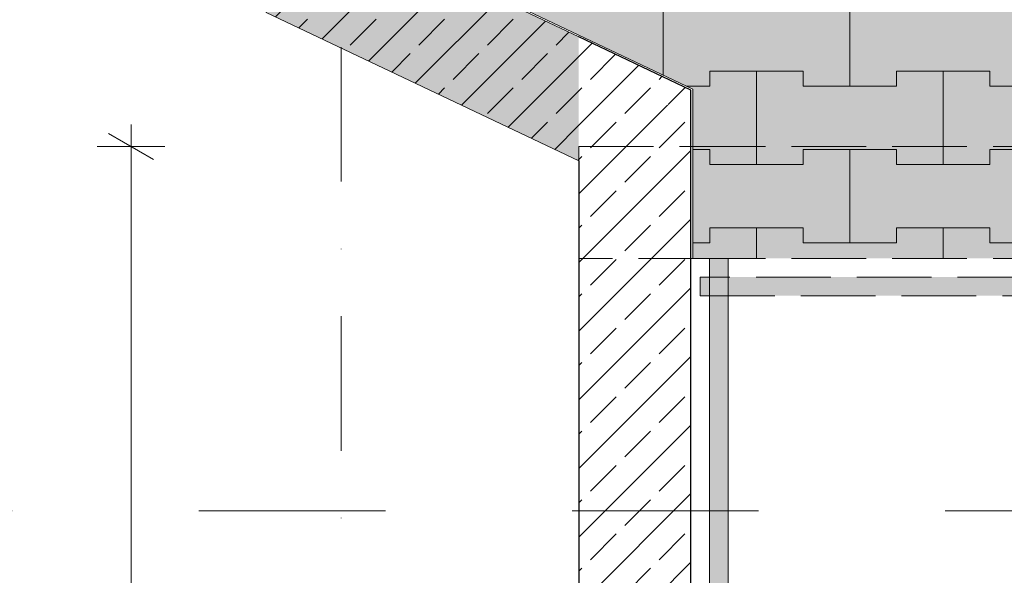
# Model space of a CAD drawing. Header units: centimetres. Extents: x -520 to 22173, y -1503 to 4054.
# Tile 42 of 82: x 9138 to 9402, y 2807 to 2956. Entities that reach past the tile are written whole.
import ezdxf
from ezdxf.enums import TextEntityAlignment as Align

# ---------------------------------------------------------------- set-up
doc = ezdxf.new("R2010")
doc.units = ezdxf.units.CM
doc.header["$LTSCALE"] = 0.1
doc.header["$MEASUREMENT"] = 0
for name, pattern in [('$0$HIDDEN', [952.5, 635, -317.5]), ('Krawędzie ukryte', [270, 200, -70]), ('Kropki i Kreski', [720, 360, -180, 0, -180]), ('Przerywana długa', [1000, 500, -500]), ('Wipeout_Contour', [1000, 0, -1000])]:
    doc.linetypes.add(name, pattern=pattern)
for name, color, linetype in [('0_Teren', 7, 'Continuous'), ('1_przekroje.K_IR', 7, 'Continuous'), ('2_barierki.K_IR', 7, 'Continuous'), ('2_belki.K_IR', 7, 'Continuous'), ('2_schody.K_IR', 7, 'Continuous'), ('2_słupy.K_IR', 7, 'Continuous'), ('2_ściany podporowe.K_IR', 7, 'Continuous'), ('4_osie.ISTN', 7, 'Continuous'), ('5_wymiary.K_IR', 7, 'Continuous')]:
    doc.layers.add(name, color=color, linetype=linetype)
doc.styles.add('GENERATED_STYLE_1', font='txt')
doc.styles.add('GENERATED_STYLE_2', font='txt')
doc.dimstyles.new('GENERATED_STYLE__3', dxfattribs={"dimtxt": 18, "dimasz": 9.178744, "dimexe": 0.18, "dimexo": 2, "dimgap": 0.09, "dimtad": 1, "dimdec": 0, "dimzin": 0, "dimdsep": 46, "dimtxsty": 'GENERATED_STYLE_2', "dimblk": 'ARROWHEAD_2', "dimblk1": 'ARROWHEAD_2', "dimblk2": 'ARROWHEAD_2', "dimcen": 0.09, "dimclrd": 1, "dimclre": 1, "dimclrt": 1, "dimadec": 1, "dimazin": 0, "dimtfac": 1, "dimtdec": 4, "dimtmove": 0, "dimatfit": 3, "dimfxl": 1, "dimtolj": 1, "dimtzin": 0, "dimarcsym": 0})
pattern_1 = [(45, (8385.933, 775.433), (-9.19239, 9.19239), []), (45, (8381.337, 780.03), (-9.19239, 9.19239), [9.75, -3.25])]

# ---------------------------------------------------------------- blocks, each defined once
blk = doc.blocks.new('*X149', base_point=(8385.93, 775.43))
at = {"layer": '0_Teren', "color": 253, "linetype": 'Continuous', "lineweight": 0, "true_color": 0x9f9f9f}
for p, q in [((9310.93, 2941.33), (9310.93, 2963.43)), ((9310.93, 2963.43), (9310.93, 2941.33)), ((9360.93, 2938.43), (9360.93, 2963.43)), ((9360.93, 2963.43), (9360.93, 2938.43)), ((9323.43, 2938.43), (9323.43, 2942.43)), ((9323.43, 2942.43), (9323.43, 2938.43)), ((9323.43, 2942.43), (9335.93, 2942.43)), ((9323.43, 2942.43), (9348.43, 2942.43)), ((9335.93, 2942.43), (9348.43, 2942.43)), ((9335.93, 2917.43), (9335.93, 2942.43)), ((9335.93, 2942.43), (9335.93, 2917.43)), ((9348.43, 2942.43), (9348.43, 2938.43)), ((9348.43, 2938.43), (9348.43, 2942.43)), ((9373.43, 2938.43), (9373.43, 2942.43)), ((9373.43, 2942.43), (9373.43, 2938.43)), ((9373.43, 2942.43), (9385.93, 2942.43)), ((9373.43, 2942.43), (9398.43, 2942.43)), ((9385.93, 2942.43), (9398.43, 2942.43)), ((9385.93, 2917.43), (9385.93, 2942.43)), ((9385.93, 2942.43), (9385.93, 2917.43)), ((9398.43, 2942.43), (9398.43, 2938.43)), ((9398.43, 2938.43), (9398.43, 2942.43)), ((9317.03, 2938.43), (9323.43, 2938.43)), ((9317.03, 2938.43), (9323.43, 2938.43)), ((9348.43, 2938.43), (9360.93, 2938.43)), ((9348.43, 2938.43), (9373.43, 2938.43)), ((9360.93, 2938.43), (9373.43, 2938.43)), ((9398.43, 2938.43), (9410.93, 2938.43)), ((9398.43, 2938.43), (9423.43, 2938.43)), ((9318.8, 2921.43), (9323.43, 2921.43)), ((9318.8, 2921.43), (9323.43, 2921.43)), ((9323.43, 2921.43), (9323.43, 2917.43)), ((9323.43, 2917.43), (9323.43, 2921.43)), ((9348.43, 2917.43), (9348.43, 2921.43)), ((9348.43, 2921.43), (9348.43, 2917.43)), ((9348.43, 2921.43), (9360.93, 2921.43)), ((9348.43, 2921.43), (9373.43, 2921.43)), ((9360.93, 2921.43), (9373.43, 2921.43)), ((9360.93, 2896.43), (9360.93, 2921.43)), ((9360.93, 2921.43), (9360.93, 2896.43)), ((9373.43, 2921.43), (9373.43, 2917.43)), ((9373.43, 2917.43), (9373.43, 2921.43)), ((9398.43, 2917.43), (9398.43, 2921.43)), ((9398.43, 2921.43), (9398.43, 2917.43)), ((9398.43, 2921.43), (9410.93, 2921.43)), ((9398.43, 2921.43), (9423.43, 2921.43)), ((9323.43, 2917.43), (9335.93, 2917.43)), ((9323.43, 2917.43), (9348.43, 2917.43)), ((9335.93, 2917.43), (9348.43, 2917.43)), ((9373.43, 2917.43), (9385.93, 2917.43)), ((9373.43, 2917.43), (9398.43, 2917.43)), ((9385.93, 2917.43), (9398.43, 2917.43)), ((9323.43, 2896.43), (9323.43, 2900.43)), ((9323.43, 2900.43), (9323.43, 2896.43)), ((9323.43, 2900.43), (9335.93, 2900.43)), ((9323.43, 2900.43), (9348.43, 2900.43)), ((9335.93, 2900.43), (9348.43, 2900.43)), ((9335.93, 2875.43), (9335.93, 2900.43)), ((9335.93, 2900.43), (9335.93, 2875.43)), ((9348.43, 2900.43), (9348.43, 2896.43)), ((9348.43, 2896.43), (9348.43, 2900.43)), ((9373.43, 2896.43), (9373.43, 2900.43)), ((9373.43, 2900.43), (9373.43, 2896.43)), ((9373.43, 2900.43), (9385.93, 2900.43)), ((9373.43, 2900.43), (9398.43, 2900.43)), ((9385.93, 2900.43), (9398.43, 2900.43)), ((9385.93, 2875.43), (9385.93, 2900.43)), ((9385.93, 2900.43), (9385.93, 2875.43)), ((9398.43, 2900.43), (9398.43, 2896.43)), ((9398.43, 2896.43), (9398.43, 2900.43)), ((9318.8, 2896.43), (9323.43, 2896.43)), ((9318.8, 2896.43), (9323.43, 2896.43)), ((9348.43, 2896.43), (9360.93, 2896.43)), ((9348.43, 2896.43), (9373.43, 2896.43)), ((9360.93, 2896.43), (9373.43, 2896.43)), ((9398.43, 2896.43), (9410.93, 2896.43)), ((9398.43, 2896.43), (9423.43, 2896.43)), ((9318.8, 2879.43), (9323.43, 2879.43)), ((9318.8, 2879.43), (9323.43, 2879.43)), ((9323.43, 2879.43), (9323.43, 2875.43)), ((9323.43, 2875.43), (9323.43, 2879.43)), ((9348.43, 2875.43), (9348.43, 2879.43)), ((9348.43, 2879.43), (9348.43, 2875.43)), ((9348.43, 2879.43), (9360.93, 2879.43)), ((9348.43, 2879.43), (9373.43, 2879.43)), ((9360.93, 2879.43), (9373.43, 2879.43)), ((9360.93, 2854.43), (9360.93, 2879.43)), ((9360.93, 2879.43), (9360.93, 2854.43)), ((9373.43, 2879.43), (9373.43, 2875.43)), ((9373.43, 2875.43), (9373.43, 2879.43)), ((9398.43, 2875.43), (9398.43, 2879.43)), ((9398.43, 2879.43), (9398.43, 2875.43)), ((9398.43, 2879.43), (9410.93, 2879.43)), ((9398.43, 2879.43), (9423.43, 2879.43)), ((9323.43, 2875.43), (9335.93, 2875.43)), ((9323.43, 2875.43), (9348.43, 2875.43)), ((9335.93, 2875.43), (9348.43, 2875.43)), ((9373.43, 2875.43), (9385.93, 2875.43)), ((9373.43, 2875.43), (9398.43, 2875.43)), ((9385.93, 2875.43), (9398.43, 2875.43)), ((9323.43, 2854.43), (9323.43, 2858.43)), ((9323.43, 2858.43), (9323.43, 2854.43)), ((9323.43, 2858.43), (9335.93, 2858.43)), ((9323.43, 2858.43), (9348.43, 2858.43)), ((9335.93, 2858.43), (9348.43, 2858.43)), ((9335.93, 2833.43), (9335.93, 2858.43)), ((9335.93, 2858.43), (9335.93, 2833.43)), ((9348.43, 2858.43), (9348.43, 2854.43)), ((9348.43, 2854.43), (9348.43, 2858.43)), ((9373.43, 2854.43), (9373.43, 2858.43)), ((9373.43, 2858.43), (9373.43, 2854.43)), ((9373.43, 2858.43), (9385.93, 2858.43)), ((9373.43, 2858.43), (9398.43, 2858.43)), ((9385.93, 2858.43), (9398.43, 2858.43)), ((9385.93, 2833.43), (9385.93, 2858.43)), ((9385.93, 2858.43), (9385.93, 2833.43)), ((9398.43, 2858.43), (9398.43, 2854.43)), ((9398.43, 2854.43), (9398.43, 2858.43)), ((9318.8, 2854.43), (9323.43, 2854.43)), ((9318.8, 2854.43), (9323.43, 2854.43)), ((9348.43, 2854.43), (9360.93, 2854.43)), ((9348.43, 2854.43), (9373.43, 2854.43)), ((9360.93, 2854.43), (9373.43, 2854.43)), ((9398.43, 2854.43), (9410.93, 2854.43)), ((9398.43, 2854.43), (9423.43, 2854.43)), ((9318.8, 2837.43), (9323.43, 2837.43)), ((9318.8, 2837.43), (9323.43, 2837.43)), ((9323.43, 2837.43), (9323.43, 2833.43)), ((9323.43, 2833.43), (9323.43, 2837.43)), ((9348.43, 2833.43), (9348.43, 2837.43)), ((9348.43, 2837.43), (9348.43, 2833.43)), ((9348.43, 2837.43), (9360.93, 2837.43)), ((9348.43, 2837.43), (9373.43, 2837.43)), ((9360.93, 2837.43), (9373.43, 2837.43)), ((9360.93, 2812.43), (9360.93, 2837.43)), ((9360.93, 2837.43), (9360.93, 2812.43)), ((9373.43, 2837.43), (9373.43, 2833.43)), ((9373.43, 2833.43), (9373.43, 2837.43)), ((9398.43, 2833.43), (9398.43, 2837.43)), ((9398.43, 2837.43), (9398.43, 2833.43)), ((9398.43, 2837.43), (9410.93, 2837.43)), ((9398.43, 2837.43), (9423.43, 2837.43)), ((9323.43, 2833.43), (9335.93, 2833.43)), ((9323.43, 2833.43), (9348.43, 2833.43)), ((9335.93, 2833.43), (9348.43, 2833.43)), ((9373.43, 2833.43), (9385.93, 2833.43)), ((9373.43, 2833.43), (9398.43, 2833.43)), ((9385.93, 2833.43), (9398.43, 2833.43)), ((9323.43, 2812.43), (9323.43, 2816.43)), ((9323.43, 2816.43), (9323.43, 2812.43)), ((9323.43, 2816.43), (9335.93, 2816.43)), ((9323.43, 2816.43), (9348.43, 2816.43)), ((9335.93, 2816.43), (9348.43, 2816.43)), ((9335.93, 2791.43), (9335.93, 2816.43)), ((9335.93, 2816.43), (9335.93, 2791.43)), ((9348.43, 2816.43), (9348.43, 2812.43)), ((9348.43, 2812.43), (9348.43, 2816.43)), ((9373.43, 2812.43), (9373.43, 2816.43)), ((9373.43, 2816.43), (9373.43, 2812.43)), ((9373.43, 2816.43), (9385.93, 2816.43)), ((9373.43, 2816.43), (9398.43, 2816.43)), ((9385.93, 2816.43), (9398.43, 2816.43)), ((9385.93, 2791.43), (9385.93, 2816.43)), ((9385.93, 2816.43), (9385.93, 2791.43)), ((9398.43, 2816.43), (9398.43, 2812.43)), ((9398.43, 2812.43), (9398.43, 2816.43)), ((9318.8, 2812.43), (9323.43, 2812.43)), ((9318.8, 2812.43), (9323.43, 2812.43)), ((9348.43, 2812.43), (9360.93, 2812.43)), ((9348.43, 2812.43), (9373.43, 2812.43)), ((9360.93, 2812.43), (9373.43, 2812.43)), ((9398.43, 2812.43), (9410.93, 2812.43)), ((9398.43, 2812.43), (9423.43, 2812.43))]:
    blk.add_line(p, q, dxfattribs=at)
blk = doc.blocks.new('Strop_2_1', base_point=(9196.62, 3122.49))
at = {"layer": '0_Teren', "linetype": 'Continuous', "lineweight": 0, "true_color": 0xffffff}
blk.add_hatch(color=7, dxfattribs=at).paths.add_polyline_path([(9196.62, 3122.49), (9146.07, 3019.53), (9318.8, 2937.59), (9318.8, 2552.49), (9763.8, 2552.49), (9763.8, 2807.49), (9968.8, 2807.49), (9968.8, 2366.78), (10168.8, 2366.77), (10168.8, 2879.75), (9670.9, 3122.49)])
at = {"layer": '0_Teren', "color": 7, "linetype": 'Continuous', "lineweight": 9, "flags": 128}
blk.add_lwpolyline([(9196.62, 3122.49), (9670.9, 3122.49), (10168.8, 2879.75), (10168.8, 2366.77), (9968.8, 2366.78), (9968.8, 2807.49), (9763.8, 2807.49), (9763.8, 2552.49), (9318.8, 2552.49), (9318.8, 2937.59), (9146.07, 3019.53)], close=True, dxfattribs=at)
at = {"layer": '0_Teren', "color": 7, "linetype": 'Continuous', "lineweight": 9}
blk.add_blockref('*X149', (8385.93, 775.43), dxfattribs=at)
blk = doc.blocks.new('Schody_2_1', base_point=(8385.93, 775.43))
at = {"color": 254, "linetype": 'Wipeout_Contour', "lineweight": 0, "ltscale": 58923.693861}
blk.add_wipeout([(9493.29, 2552.29), (9493.29, 2717.29), (9493.29, 2727.29), (9493.29, 2892.29), (9318.29, 2892.29), (9318.29, 2552.29)], dxfattribs=at).dxf.layer = '2_schody.K_IR'
at = {"layer": '2_schody.K_IR', "color": 7, "linetype": 'Krawędzie ukryte', "lineweight": 15}
for p, q in [((9318.29, 2552.29), (9318.29, 2892.29)), ((9318.29, 2892.29), (9493.29, 2892.29))]:
    blk.add_line(p, q, dxfattribs=at)
blk = doc.blocks.new('Ściana_22_1', base_point=(9305.79, 2923.95))
at = {"color": 254, "linetype": 'Wipeout_Contour', "lineweight": 0, "ltscale": 38981.229601}
blk.add_wipeout([(9288.29, 2918.42), (9288.29, 2892.29), (9318.29, 2892.29), (9318.29, 2904.19)], dxfattribs=at).dxf.layer = '2_ściany podporowe.K_IR'
at = {"layer": '2_ściany podporowe.K_IR', "linetype": 'Continuous', "lineweight": 0, "true_color": 0x000000}
h = blk.add_hatch(dxfattribs=at)
h.set_pattern_fill('Beton_zbrojony_0001', color=18, style=0, pattern_type=2)
h.set_pattern_definition(pattern_1)
h.paths.add_polyline_path([(9288.29, 2918.42), (9288.29, 2892.29), (9318.29, 2892.29), (9318.29, 2904.19)])
at = {"color": 254, "linetype": 'Wipeout_Contour', "lineweight": 0, "ltscale": 29266.169073}
blk.add_wipeout([(9288.29, 2918.42), (9318.29, 2904.19), (9318.29, 2937.39)], dxfattribs=at).dxf.layer = '2_ściany podporowe.K_IR'
at = {"layer": '2_ściany podporowe.K_IR', "linetype": 'Continuous', "lineweight": 0, "true_color": 0x000000}
h = blk.add_hatch(dxfattribs=at)
h.set_pattern_fill('Beton_zbrojony_0001', color=18, style=0, pattern_type=2)
h.set_pattern_definition(pattern_1)
h.paths.add_polyline_path([(9288.29, 2918.42), (9318.29, 2904.19), (9318.29, 2937.39)])
at = {"layer": '2_ściany podporowe.K_IR', "color": 7, "linetype": 'Continuous', "lineweight": 30, "flags": 128}
for points in [[(9318.29, 2892.29), (9318.29, 2937.39)], [(9288.29, 2918.42), (9288.29, 2892.29)]]:
    blk.add_lwpolyline(points, dxfattribs=at)
at = {"color": 254, "linetype": 'Wipeout_Contour', "lineweight": 0, "ltscale": 29252.78873}
blk.add_wipeout([(9288.29, 2951.62), (9288.29, 2918.42), (9318.29, 2937.39)], dxfattribs=at).dxf.layer = '2_ściany podporowe.K_IR'
at = {"layer": '2_ściany podporowe.K_IR', "linetype": 'Continuous', "lineweight": 0, "true_color": 0x000000}
h = blk.add_hatch(dxfattribs=at)
h.set_pattern_fill('Beton_zbrojony_0001', color=18, style=0, pattern_type=2)
h.set_pattern_definition(pattern_1)
h.paths.add_polyline_path([(9288.29, 2951.62), (9288.29, 2918.42), (9318.29, 2937.39)])
at = {"layer": '2_ściany podporowe.K_IR', "color": 7, "linetype": 'Continuous', "lineweight": 30, "flags": 128}
blk.add_lwpolyline([(9318.29, 2937.39), (9288.29, 2951.62)], dxfattribs=at)
blk = doc.blocks.new('Ściana_28_1', base_point=(9305.79, 2892.29))
at = {"color": 254, "linetype": 'Wipeout_Contour', "lineweight": 0, "ltscale": 38779.101465}
blk.add_wipeout([(9288.29, 2892.29), (9288.29, 2552.29), (9318.29, 2552.29), (9318.29, 2892.29)], dxfattribs=at).dxf.layer = '2_ściany podporowe.K_IR'
at = {"layer": '2_ściany podporowe.K_IR', "linetype": 'Continuous', "lineweight": 0, "true_color": 0x000000}
h = blk.add_hatch(dxfattribs=at)
h.set_pattern_fill('Beton_zbrojony_0001', color=18, style=0, pattern_type=2)
h.set_pattern_definition(pattern_1)
h.paths.add_polyline_path([(9288.29, 2892.29), (9288.29, 2552.29), (9318.29, 2552.29), (9318.29, 2892.29)])
at = {"layer": '2_ściany podporowe.K_IR', "color": 7, "linetype": 'Continuous', "lineweight": 30, "flags": 128}
for points in [[(9288.29, 2892.29), (9288.29, 2552.29)], [(9318.29, 2552.29), (9318.29, 2892.29)]]:
    blk.add_lwpolyline(points, dxfattribs=at)
blk = doc.blocks.new('Ściana_31_1', base_point=(9305.79, 2923.95))
at = {"layer": '2_ściany podporowe.K_IR', "linetype": 'Continuous', "lineweight": 0, "true_color": 0xffffff}
blk.add_hatch(color=7, dxfattribs=at).paths.add_polyline_path([(9288.29, 2951.62), (9217.38, 2985.25), (9204.53, 2958.15), (9288.29, 2918.42)])
at = {"layer": '2_ściany podporowe.K_IR', "linetype": 'Continuous', "lineweight": 0, "true_color": 0x000000}
h = blk.add_hatch(dxfattribs=at)
h.set_pattern_fill('Beton_zbrojony_0001', color=18, style=0, pattern_type=2)
h.set_pattern_definition(pattern_1)
h.paths.add_polyline_path([(9288.29, 2951.62), (9217.38, 2985.25), (9204.53, 2958.15), (9288.29, 2918.42)])
at = {"layer": '2_ściany podporowe.K_IR', "color": 7, "linetype": 'Continuous', "lineweight": 0, "flags": 128}
for points in [[(9204.53, 2958.15), (9217.38, 2985.25)], [(9288.29, 2951.62), (9217.38, 2985.25)], [(9204.53, 2958.15), (9288.29, 2918.42)]]:
    blk.add_lwpolyline(points, dxfattribs=at)
blk = doc.blocks.new('Balustrada_5_1', base_point=(8385.93, 775.43))
at = {"layer": '2_barierki.K_IR', "linetype": 'Continuous', "lineweight": 0, "true_color": 0xffffff}
blk.add_hatch(color=7, dxfattribs=at).paths.add_polyline_path([(9320.79, 2887.29), (9320.79, 2882.29), (9490.79, 2882.29), (9490.79, 2887.29)])
at = {"layer": '2_barierki.K_IR', "color": 7, "linetype": 'Krawędzie ukryte', "lineweight": 15}
for p, q in [((9320.79, 2887.29), (9320.79, 2882.29)), ((9490.79, 2887.29), (9320.79, 2887.29)), ((9320.79, 2882.29), (9490.79, 2882.29))]:
    blk.add_line(p, q, dxfattribs=at)
blk = doc.blocks.new('Słup_53_1', base_point=(9303.29, 2907.29))
at = {"layer": '2_słupy.K_IR', "color": 7, "linetype": 'Krawędzie ukryte', "lineweight": 0, "flags": 128}
blk.add_lwpolyline([(9288.29, 2922.29), (9318.29, 2922.29), (9318.29, 2892.29), (9288.29, 2892.29)], close=True, dxfattribs=at)
blk = doc.blocks.new('Standardowy znacznik osi[8]_1', base_point=(9224.57, -647.93))
at = {"layer": '4_osie.ISTN', "color": 252, "linetype": 'Kropki i Kreski', "lineweight": 0}
blk.add_line((9224.57, -547.93), (9224.57, 3172.08), dxfattribs=at)
at = {"layer": '4_osie.ISTN', "color": 252, "lineweight": 0, "style": 'GENERATED_STYLE_1'}
for tag, p in [('AC_MarkerText_1_1', (9224.57, 3314.08)), ('AC_MarkerText_1_0', (9224.57, -685.93))]:
    blk.add_attdef(tag, text='', height=35, rotation=360, dxfattribs=at).set_placement(p, align=Align.MIDDLE_CENTER)
blk = doc.blocks.new('Belka_17_1', base_point=(9318.29, 2907.29))
at = {"layer": '2_belki.K_IR', "color": 7, "linetype": 'Krawędzie ukryte', "lineweight": 0}
for p, q in [((9318.29, 2922.29), (9938.29, 2922.29)), ((9318.29, 2892.29), (9318.29, 2922.29)), ((9318.29, 2892.29), (9938.29, 2892.29))]:
    blk.add_line(p, q, dxfattribs=at)
blk = doc.blocks.new('*D270', base_point=(8385.93, 775.43))
at = {"layer": '5_wymiary.K_IR', "color": 1, "linetype": 'Continuous', "lineweight": 0}
for p, q in [((9230.64, 3013.21), (9238.4, 3029.58)), ((9240.26, 3025.36), (9228.78, 3017.43)), ((9229.19, 3023.92), (9234.52, 3021.39)), ((9234.52, 3021.39), (9335.43, 2973.53)), ((9331.55, 2965.35), (9339.31, 2981.72)), ((9329.69, 2969.57), (9341.17, 2977.49)), ((9335.43, 2973.53), (9340.77, 2971))]:
    blk.add_line(p, q, dxfattribs=at)
at = {"color": 254, "linetype": 'Wipeout_Contour', "lineweight": 0, "ltscale": 39061.908063}
blk.add_wipeout([(9265.57, 3010.65), (9307.47, 2990.78), (9315.18, 3007.04), (9273.28, 3026.92)], dxfattribs=at).dxf.layer = '5_wymiary.K_IR'
at = {"layer": '5_wymiary.K_IR', "color": 1, "lineweight": 0, "insert": (9265.49, 3010.48), "char_height": 18, "attachment_point": 7, "rotation": 334.6256, "style": 'GENERATED_STYLE_2'}
blk.add_mtext('\\A1;{\\pql;\\fArial|b0|i1|c238|p38;111\\fArial|b0|i1|c238|p38;\\A1{\\H.66x;\\S5^  ;}}', dxfattribs=at)
blk = doc.blocks.new('ARROWHEAD_2')
at = {"color": 0, "linetype": 'Continuous', "lineweight": 0}
for p, q in [((-0.378, -0.655), (0.378, 0.655)), ((0, 0), (-1, 0))]:
    blk.add_line(p, q, dxfattribs=at)
blk = doc.blocks.new('*D294', base_point=(8385.93, 775.43))
at = {"layer": '5_wymiary.K_IR', "color": 1, "linetype": 'Continuous', "lineweight": 0}
for p, q in [((9168.29, 2922.29), (9168.29, 2928.19)), ((9174.33, 2918.8), (9162.25, 2925.77)), ((9177.35, 2922.29), (9159.23, 2922.29)), ((9168.29, 2372.22), (9168.29, 2922.29)), ((9162.25, 2375.71), (9174.33, 2368.73)), ((9177.35, 2372.22), (9159.23, 2372.22)), ((9168.29, 2366.31), (9168.29, 2372.22))]:
    blk.add_line(p, q, dxfattribs=at)
at = {"color": 254, "linetype": 'Wipeout_Contour', "lineweight": 0, "ltscale": 38122.963904}
blk.add_wipeout([(9164.69, 2626.76), (9164.69, 2667.74), (9146.69, 2667.74), (9146.69, 2626.76)], dxfattribs=at).dxf.layer = '5_wymiary.K_IR'
at = {"layer": '5_wymiary.K_IR', "color": 1, "lineweight": 0, "insert": (9164.69, 2626.76), "char_height": 18, "attachment_point": 7, "rotation": 90, "style": 'GENERATED_STYLE_2'}
blk.add_mtext('\\A1;{\\pql;\\fArial|b0|i1|c238|p38;550}', dxfattribs=at)
blk = doc.blocks.new('Balustrada_8_1', base_point=(8385.93, 775.43))
at = {"layer": '2_barierki.K_IR', "linetype": 'Continuous', "lineweight": 0, "true_color": 0xffffff}
blk.add_hatch(color=7, dxfattribs=at).paths.add_polyline_path([(9328.29, 2892.29), (9323.29, 2892.29), (9323.29, 2557.29), (9328.29, 2562.29)])
at = {"layer": '2_barierki.K_IR', "color": 7, "linetype": 'Continuous', "lineweight": 15}
for p, q in [((9328.29, 2892.29), (9323.29, 2892.29)), ((9323.29, 2892.29), (9323.29, 2557.29)), ((9328.29, 2562.29), (9328.29, 2892.29))]:
    blk.add_line(p, q, dxfattribs=at)
blk = doc.blocks.new('Płaszczyzna odcinająca_4_1', base_point=(11551.48, 2824.67))
at = {"layer": '1_przekroje.K_IR', "color": 7, "linetype": 'Przerywana długa', "lineweight": 15}
blk.add_line((11536.48, 2824.67), (8253.8, 2824.67), dxfattribs=at)

msp = doc.modelspace()

# ---------------------------------------------------------------- block references
at = {"layer": '0_Teren', "color": 7, "linetype": 'Continuous', "lineweight": 9}
msp.add_blockref('Strop_2_1', (9196.62, 3122.49), dxfattribs=at)
at = {"layer": '4_osie.ISTN', "color": 252, "linetype": 'Continuous', "lineweight": 0}
msp.add_blockref('Standardowy znacznik osi[8]_1', (9224.57, -647.93), dxfattribs=at)

# ---------------------------------------------------------------- next in the draw order: block references
at = {"layer": '2_schody.K_IR', "color": 7, "linetype": '$0$HIDDEN', "lineweight": 0}
msp.add_blockref('Schody_2_1', (8385.93, 775.43), dxfattribs=at)

# ---------------------------------------------------------------- next in the draw order: block references
at = {"layer": '2_barierki.K_IR', "color": 252, "linetype": 'Continuous', "lineweight": 0}
for name in ['Balustrada_8_1', 'Balustrada_5_1']:
    msp.add_blockref(name, (8385.93, 775.43), dxfattribs=at)
at = {"layer": '2_ściany podporowe.K_IR', "color": 7, "lineweight": 30}
msp.add_blockref('Ściana_22_1', (9305.79, 2923.95), dxfattribs=at)

# ---------------------------------------------------------------- next in the draw order: block references
at = {"layer": '2_ściany podporowe.K_IR', "color": 7, "lineweight": 0}
msp.add_blockref('Ściana_31_1', (9305.79, 2923.95), dxfattribs=at)
at = {"layer": '2_ściany podporowe.K_IR', "color": 7, "lineweight": 30}
msp.add_blockref('Ściana_28_1', (9305.79, 2892.29), dxfattribs=at)

# ---------------------------------------------------------------- next in the draw order: block references
at = {"layer": '2_belki.K_IR', "color": 7, "lineweight": 0}
msp.add_blockref('Belka_17_1', (9318.29, 2907.29), dxfattribs=at)
at = {"layer": '2_słupy.K_IR', "color": 7, "lineweight": 30}
msp.add_blockref('Słup_53_1', (9303.29, 2907.29), dxfattribs=at)

# ---------------------------------------------------------------- next in the draw order: dimensions: what is measured, and where the dimension line sits
at = {"layer": '5_wymiary.K_IR', "color": 1, "linetype": 'Continuous', "lineweight": 0}
dim = msp.add_linear_dim(base=(9335.43, 2973.53), p1=(9217.38, 2985.25), p2=(9318.29, 2937.39), angle=334.6256, dimstyle='GENERATED_STYLE__3', dxfattribs=at)
dim.commit()
dim.dimension.update_dxf_attribs({"geometry": '*D270', "text_midpoint": (9309.99, 2999.55), "dimtype": 160, "text_rotation": 334.6256})

# ---------------------------------------------------------------- next in the draw order: dimensions: what is measured, and where the dimension line sits
dim = msp.add_linear_dim(base=(9168.29, 2922.29), p1=(9288.29, 2372.22), p2=(9288.29, 2922.29), angle=90, dimstyle='GENERATED_STYLE__3', dxfattribs=at)
dim.commit()
dim.dimension.update_dxf_attribs({"geometry": '*D294', "text_midpoint": (9155.69, 2647.35), "dimtype": 160, "text_rotation": 90})

# ---------------------------------------------------------------- next in the draw order: block references
at = {"layer": '1_przekroje.K_IR', "color": 7, "lineweight": 15}
msp.add_blockref('Płaszczyzna odcinająca_4_1', (11551.48, 2824.67), dxfattribs=at)

doc.saveas('drawing.dxf')
